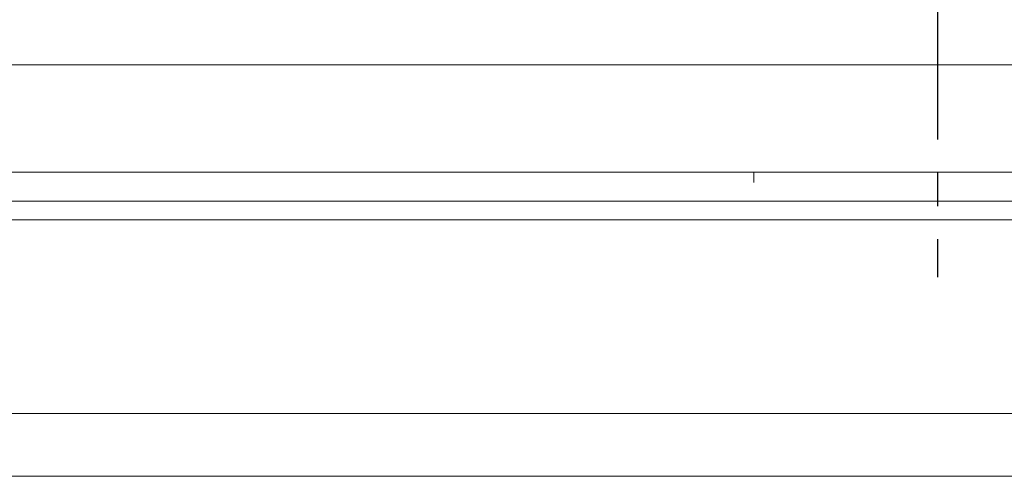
# Model space of a CAD drawing. Header units: millimetres. Extents: x 0 to 278, y 57 to 168.
# Tile 33 of 51: x 218 to 237, y 81 to 90. Entities that reach past the tile are written whole.
import ezdxf

# ---------------------------------------------------------------- set-up
doc = ezdxf.new("R2010")
doc.units = ezdxf.units.MM
doc.linetypes.add('CENTER', pattern=[10.16, 6.35, -1.27, 1.27, -1.27])
doc.layers.add('CL', color=1, linetype='CENTER')
doc.layers.add('OUT', color=3, linetype='Continuous')

msp = doc.modelspace()

# ---------------------------------------------------------------- linework, layer by layer
at = {"layer": 'CL', "color": 0, "ltscale": 0.5}
msp.add_line((235.392, 115.902), (235.392, 84.702), dxfattribs=at)
at = {"layer": 'OUT', "color": 0, "linetype": 'Continuous', "lineweight": 15}
for p, q in [((247.392, 88.752), (188.392, 88.752)), ((247.392, 86.702), (188.392, 86.702)), ((231.892, 86.702), (231.892, 86.508)), ((278.138, 86.149), (159.738, 86.149)), ((278.138, 85.795), (159.684, 85.795)), ((278.138, 82.102), (158.561, 82.102)), ((278.138, 80.902), (118.138, 80.902))]:
    msp.add_line(p, q, dxfattribs=at)

doc.saveas('drawing.dxf')
